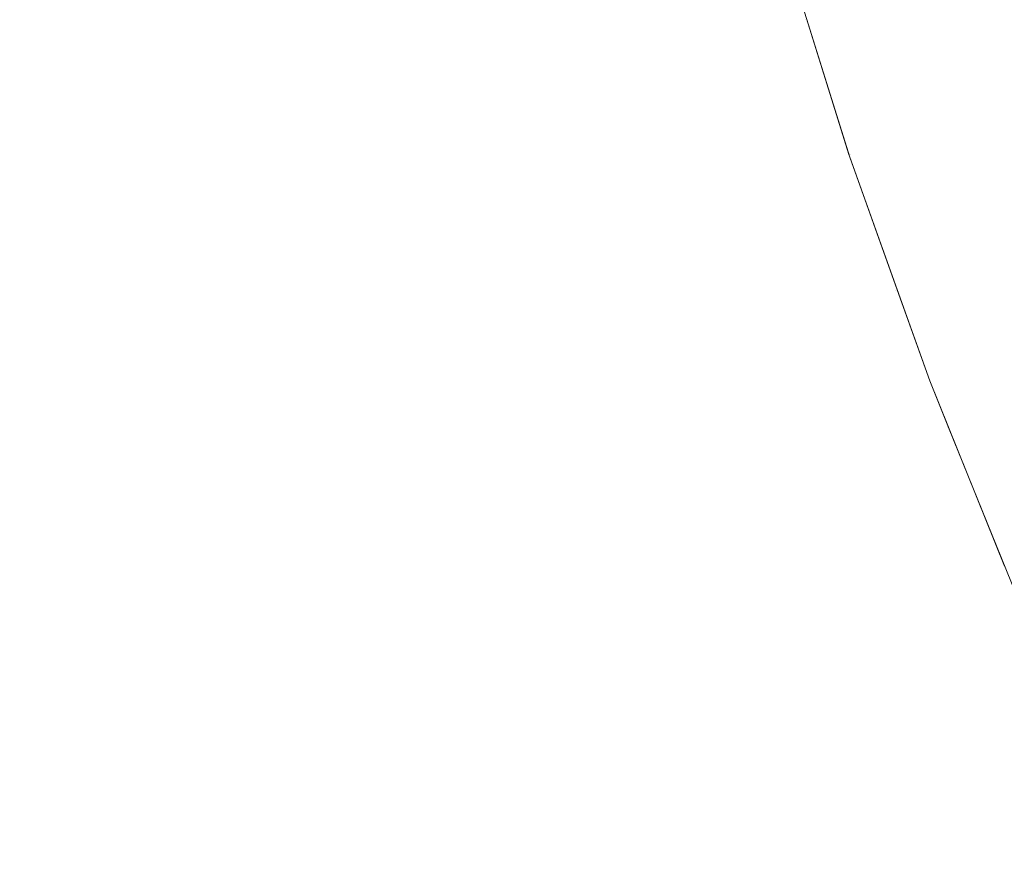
# Model space of a CAD drawing. Header units: centimetres. Extents: x -35.1 to 36.2, y 4.2 to 6.
# Tile 118 of 256: x -11.1623 to -11.1349, y 4.6316 to 4.6554. Entities that reach past the tile are written whole.
import ezdxf

# ---------------------------------------------------------------- set-up
doc = ezdxf.new("R2010")
doc.units = ezdxf.units.CM
doc.header["$LTSCALE"] = 2.54
doc.layers.add('Lucido design-1', color=7, linetype='Continuous')

# ---------------------------------------------------------------- blocks, each defined once
blk = doc.blocks.new('Gruppo-4-1')
at = {"color": 7, "linetype": 'Continuous', "lineweight": 9}
blk.add_3dface([(-34.958478, 5.900089, -2312.32217), (-34.958478, 4.300089, -2312.32217), (36.07398, 4.300089, -2312.32217), (36.07398, 5.900089, -2312.32217)], dxfattribs=at)
for points, invisible_edges in [([(-11.142329, 4.655123, -2313.038998), (-11.143423, 4.658856, -2313.038998), (-11.143045, 4.658915, -2313.03721), (-11.141953, 4.655188, -2313.03721)], 15), ([(-11.141953, 4.655188, -2313.03721), (-11.143045, 4.658915, -2313.03721), (-11.142714, 4.658966, -2313.035444), (-11.141623, 4.655244, -2313.035444)], 15), ([(-11.141623, 4.655244, -2313.035444), (-11.142714, 4.658966, -2313.035444), (-11.142429, 4.659011, -2313.033702), (-11.141339, 4.655293, -2313.033702)], 15), ([(-11.141339, 4.655293, -2313.033702), (-11.142429, 4.659011, -2313.033702), (-11.142187, 4.659049, -2313.031982), (-11.141099, 4.655334, -2313.031982)], 15), ([(-11.141099, 4.655334, -2313.031982), (-11.142187, 4.659049, -2313.031982), (-11.141987, 4.65908, -2313.030287), (-11.1409, 4.655368, -2313.030287)], 15), ([(-11.1409, 4.655368, -2313.030287), (-11.141987, 4.65908, -2313.030287), (-11.141827, 4.659105, -2313.028615), (-11.14074, 4.655395, -2313.028615)], 15), ([(-11.140619, 4.655416, -2313.026967), (-11.14074, 4.655395, -2313.028615), (-11.141827, 4.659105, -2313.028615), (-11.141706, 4.659124, -2313.026967)], 15), ([(-11.141706, 4.659124, -2313.026967), (-11.141621, 4.659137, -2313.025344), (-11.140535, 4.655431, -2313.025344), (-11.140619, 4.655416, -2313.026967)], 15), ([(-11.140486, 4.655439, -2313.023745), (-11.140535, 4.655431, -2313.025344), (-11.141621, 4.659137, -2313.025344), (-11.141571, 4.659145, -2313.023745)], 15), ([(-11.141176, 4.657815, -2313.02217), (-11.140486, 4.655439, -2313.023745), (-11.141571, 4.659145, -2313.023745)], 11), ([(-11.144344, 4.654778, -2313.046366), (-11.145446, 4.658539, -2313.046366), (-11.144859, 4.658631, -2313.044493), (-11.14376, 4.654878, -2313.044493)], 15), ([(-11.14376, 4.654878, -2313.044493), (-11.144859, 4.658631, -2313.044493), (-11.144328, 4.658714, -2313.042641), (-11.143231, 4.654969, -2313.042641)], 15), ([(-11.143231, 4.654969, -2313.042641), (-11.144328, 4.658714, -2313.042641), (-11.14385, 4.658789, -2313.040809), (-11.142754, 4.655051, -2313.040809)], 15), ([(-11.142754, 4.655051, -2313.040809), (-11.14385, 4.658789, -2313.040809), (-11.143423, 4.658856, -2313.038998), (-11.142329, 4.655123, -2313.038998)], 15), ([(-11.146446, 4.654419, -2313.052099), (-11.147557, 4.658209, -2313.052099), (-11.146793, 4.658329, -2313.05017), (-11.145685, 4.654549, -2313.05017)], 15), ([(-11.145685, 4.654549, -2313.05017), (-11.146793, 4.658329, -2313.05017), (-11.14609, 4.658439, -2313.048259), (-11.144985, 4.654669, -2313.048259)], 15), ([(-11.144985, 4.654669, -2313.048259), (-11.14609, 4.658439, -2313.048259), (-11.145446, 4.658539, -2313.046366), (-11.144344, 4.654778, -2313.046366)], 15), ([(-11.14816, 4.654125, -2313.056004), (-11.149278, 4.65794, -2313.056004), (-11.148385, 4.65808, -2313.054044), (-11.14727, 4.654277, -2313.054044)], 15), ([(-11.14727, 4.654277, -2313.054044), (-11.148385, 4.65808, -2313.054044), (-11.147557, 4.658209, -2313.052099), (-11.146446, 4.654419, -2313.052099)], 15), ([(-11.150142, 4.653786, -2313.059966), (-11.151268, 4.657629, -2313.059966), (-11.150238, 4.65779, -2313.057979), (-11.149116, 4.653961, -2313.057979)], 15), ([(-11.149116, 4.653961, -2313.057979), (-11.150238, 4.65779, -2313.057979), (-11.149278, 4.65794, -2313.056004), (-11.14816, 4.654125, -2313.056004)], 15), ([(-11.140486, 4.655439, -2313.023745), (-11.141176, 4.657815, -2313.02217), (-11.139269, 4.651696, -2313.02217)], 9), ([(-11.139269, 4.651696, -2313.02217), (-11.141176, 4.657815, -2313.02217), (-11.140439, 4.655451, -2312.82217), (-11.139245, 4.65162, -2312.82217)], 10), ([(-11.151239, 4.653598, -2313.061965), (-11.15237, 4.657457, -2313.061965), (-11.151268, 4.657629, -2313.059966), (-11.150142, 4.653786, -2313.059966)], 15), ([(-11.153655, 4.653184, -2313.06599), (-11.154796, 4.657077, -2313.06599), (-11.153545, 4.657273, -2313.063974), (-11.15241, 4.653398, -2313.063974)], 15), ([(-11.15241, 4.653398, -2313.063974), (-11.153545, 4.657273, -2313.063974), (-11.15237, 4.657457, -2313.061965), (-11.151239, 4.653598, -2313.061965)], 15), ([(-11.154978, 4.652958, -2313.068013), (-11.156125, 4.65687, -2313.068013), (-11.154796, 4.657077, -2313.06599), (-11.153655, 4.653184, -2313.06599)], 15), ([(-11.15638, 4.652718, -2313.07004), (-11.157533, 4.65665, -2313.07004), (-11.156125, 4.65687, -2313.068013), (-11.154978, 4.652958, -2313.068013)], 15), ([(-11.159429, 4.652196, -2313.074099), (-11.160594, 4.656171, -2313.074099), (-11.159022, 4.656417, -2313.072069), (-11.157863, 4.652464, -2313.072069)], 15), ([(-11.157863, 4.652464, -2313.072069), (-11.159022, 4.656417, -2313.072069), (-11.157533, 4.65665, -2313.07004), (-11.15638, 4.652718, -2313.07004)], 15), ([(-11.134526, 4.656459, -2312.792323), (-11.133354, 4.652799, -2312.792323), (-11.134261, 4.65263, -2312.794654), (-11.135436, 4.656304, -2312.794654)], 15), ([(-11.161079, 4.651914, -2313.076126), (-11.16225, 4.655912, -2313.076126), (-11.160594, 4.656171, -2313.074099), (-11.159429, 4.652196, -2313.074099)], 15), ([(-11.136267, 4.656161, -2312.796987), (-11.135088, 4.652476, -2312.796987), (-11.135837, 4.652336, -2312.799319), (-11.137019, 4.656032, -2312.799319)], 15), ([(-11.135436, 4.656304, -2312.794654), (-11.134261, 4.65263, -2312.794654), (-11.135088, 4.652476, -2312.796987), (-11.136267, 4.656161, -2312.796987)], 15), ([(-11.162814, 4.651616, -2313.078149), (-11.163993, 4.65564, -2313.078149), (-11.16225, 4.655912, -2313.076126), (-11.161079, 4.651914, -2313.076126)], 15), ([(-11.137694, 4.655917, -2312.801649), (-11.136508, 4.652211, -2312.801649), (-11.137104, 4.6521, -2312.803974), (-11.138292, 4.655814, -2312.803974)], 15), ([(-11.137019, 4.656032, -2312.799319), (-11.135837, 4.652336, -2312.799319), (-11.136508, 4.652211, -2312.801649), (-11.137694, 4.655917, -2312.801649)], 15), ([(-11.139638, 4.655584, -2312.810899), (-11.138444, 4.65185, -2312.810899), (-11.138746, 4.651794, -2312.813185), (-11.139942, 4.655532, -2312.813185)], 15), ([(-11.139263, 4.655648, -2312.8086), (-11.13807, 4.65192, -2312.8086), (-11.138444, 4.65185, -2312.810899), (-11.139638, 4.655584, -2312.810899)], 15), ([(-11.138815, 4.655725, -2312.806291), (-11.137624, 4.652003, -2312.806291), (-11.13807, 4.65192, -2312.8086), (-11.139263, 4.655648, -2312.8086)], 15), ([(-11.138292, 4.655814, -2312.803974), (-11.137104, 4.6521, -2312.803974), (-11.137624, 4.652003, -2312.806291), (-11.138815, 4.655725, -2312.806291)], 15), ([(-11.141099, 4.655334, -2313.031982), (-11.139897, 4.651579, -2313.031982), (-11.140137, 4.651534, -2313.033702), (-11.141339, 4.655293, -2313.033702)], 15), ([(-11.1409, 4.655368, -2313.030287), (-11.139699, 4.651616, -2313.030287), (-11.139897, 4.651579, -2313.031982), (-11.141099, 4.655334, -2313.031982)], 15), ([(-11.14074, 4.655395, -2313.028615), (-11.139541, 4.651645, -2313.028615), (-11.139699, 4.651616, -2313.030287), (-11.1409, 4.655368, -2313.030287)], 15), ([(-11.13942, 4.651668, -2313.026967), (-11.139541, 4.651645, -2313.028615), (-11.14074, 4.655395, -2313.028615), (-11.140619, 4.655416, -2313.026967)], 15), ([(-11.140619, 4.655416, -2313.026967), (-11.140535, 4.655431, -2313.025344), (-11.139336, 4.651684, -2313.025344), (-11.13942, 4.651668, -2313.026967)], 15), ([(-11.139287, 4.651693, -2313.023745), (-11.139336, 4.651684, -2313.025344), (-11.140535, 4.655431, -2313.025344), (-11.140486, 4.655439, -2313.023745)], 15), ([(-11.139269, 4.651696, -2313.02217), (-11.139287, 4.651693, -2313.023745), (-11.140486, 4.655439, -2313.023745)], 11), ([(-11.140439, 4.655451, -2312.82217), (-11.140437, 4.655447, -2312.81995), (-11.139239, 4.651702, -2312.81995)], 11), ([(-11.139239, 4.651702, -2312.81995), (-11.139245, 4.65162, -2312.82217), (-11.140439, 4.655451, -2312.82217)], 9), ([(-11.14034, 4.655464, -2312.817712), (-11.139142, 4.65172, -2312.817712), (-11.139239, 4.651702, -2312.81995), (-11.140437, 4.655447, -2312.81995)], 15), ([(-11.140175, 4.655492, -2312.815456), (-11.138978, 4.65175, -2312.815456), (-11.139142, 4.65172, -2312.817712), (-11.14034, 4.655464, -2312.817712)], 15), ([(-11.139942, 4.655532, -2312.813185), (-11.138746, 4.651794, -2312.813185), (-11.138978, 4.65175, -2312.815456), (-11.140175, 4.655492, -2312.815456)], 15), ([(-11.142754, 4.655051, -2313.040809), (-11.141545, 4.651272, -2313.040809), (-11.142019, 4.651183, -2313.042641), (-11.143231, 4.654969, -2313.042641)], 15), ([(-11.142329, 4.655123, -2313.038998), (-11.141122, 4.651351, -2313.038998), (-11.141545, 4.651272, -2313.040809), (-11.142754, 4.655051, -2313.040809)], 15), ([(-11.141953, 4.655188, -2313.03721), (-11.140747, 4.65142, -2313.03721), (-11.141122, 4.651351, -2313.038998), (-11.142329, 4.655123, -2313.038998)], 15), ([(-11.141623, 4.655244, -2313.035444), (-11.140419, 4.651482, -2313.035444), (-11.140747, 4.65142, -2313.03721), (-11.141953, 4.655188, -2313.03721)], 15), ([(-11.141339, 4.655293, -2313.033702), (-11.140137, 4.651534, -2313.033702), (-11.140419, 4.651482, -2313.035444), (-11.141623, 4.655244, -2313.035444)], 15), ([(-11.144344, 4.654778, -2313.046366), (-11.143128, 4.650977, -2313.046366), (-11.143766, 4.650858, -2313.048259), (-11.144985, 4.654669, -2313.048259)], 15), ([(-11.14376, 4.654878, -2313.044493), (-11.142546, 4.651085, -2313.044493), (-11.143128, 4.650977, -2313.046366), (-11.144344, 4.654778, -2313.046366)], 15), ([(-11.143231, 4.654969, -2313.042641), (-11.142019, 4.651183, -2313.042641), (-11.142546, 4.651085, -2313.044493), (-11.14376, 4.654878, -2313.044493)], 15), ([(-11.145685, 4.654549, -2313.05017), (-11.144463, 4.650728, -2313.05017), (-11.14522, 4.650587, -2313.052099), (-11.146446, 4.654419, -2313.052099)], 15), ([(-11.144985, 4.654669, -2313.048259), (-11.143766, 4.650858, -2313.048259), (-11.144463, 4.650728, -2313.05017), (-11.145685, 4.654549, -2313.05017)], 15), ([(-11.14727, 4.654277, -2313.054044), (-11.146041, 4.650434, -2313.054044), (-11.146926, 4.650269, -2313.056004), (-11.14816, 4.654125, -2313.056004)], 15), ([(-11.146446, 4.654419, -2313.052099), (-11.14522, 4.650587, -2313.052099), (-11.146041, 4.650434, -2313.054044), (-11.14727, 4.654277, -2313.054044)], 15), ([(-11.149116, 4.653961, -2313.057979), (-11.147878, 4.650091, -2313.057979), (-11.148899, 4.649901, -2313.059966), (-11.150142, 4.653786, -2313.059966)], 15), ([(-11.14816, 4.654125, -2313.056004), (-11.146926, 4.650269, -2313.056004), (-11.147878, 4.650091, -2313.057979), (-11.149116, 4.653961, -2313.057979)], 15), ([(-11.150142, 4.653786, -2313.059966), (-11.148899, 4.649901, -2313.059966), (-11.149991, 4.649697, -2313.061965), (-11.151239, 4.653598, -2313.061965)], 15), ([(-11.15241, 4.653398, -2313.063974), (-11.151156, 4.64948, -2313.063974), (-11.152396, 4.649249, -2313.06599), (-11.153655, 4.653184, -2313.06599)], 15), ([(-11.151239, 4.653598, -2313.061965), (-11.149991, 4.649697, -2313.061965), (-11.151156, 4.64948, -2313.063974), (-11.15241, 4.653398, -2313.063974)], 15), ([(-11.153655, 4.653184, -2313.06599), (-11.152396, 4.649249, -2313.06599), (-11.153713, 4.649003, -2313.068013), (-11.154978, 4.652958, -2313.068013)], 15), ([(-11.154978, 4.652958, -2313.068013), (-11.153713, 4.649003, -2313.068013), (-11.155109, 4.648743, -2313.07004), (-11.15638, 4.652718, -2313.07004)], 15), ([(-11.15638, 4.652718, -2313.07004), (-11.155109, 4.648743, -2313.07004), (-11.156585, 4.648468, -2313.072069), (-11.157863, 4.652464, -2313.072069)], 15), ([(-11.133794, 4.648752, -2312.796987), (-11.135088, 4.652476, -2312.796987), (-11.134261, 4.65263, -2312.794654), (-11.132971, 4.648918, -2312.794654)], 15), ([(-11.157863, 4.652464, -2313.072069), (-11.156585, 4.648468, -2313.072069), (-11.158143, 4.648178, -2313.074099), (-11.159429, 4.652196, -2313.074099)], 15), ([(-11.135207, 4.648466, -2312.801649), (-11.136508, 4.652211, -2312.801649), (-11.135837, 4.652336, -2312.799319), (-11.134539, 4.648601, -2312.799319)], 15), ([(-11.134539, 4.648601, -2312.799319), (-11.135837, 4.652336, -2312.799319), (-11.135088, 4.652476, -2312.796987), (-11.133794, 4.648752, -2312.796987)], 15), ([(-11.159429, 4.652196, -2313.074099), (-11.158143, 4.648178, -2313.074099), (-11.159785, 4.647871, -2313.076126), (-11.161079, 4.651914, -2313.076126)], 15), ([(-11.136317, 4.648242, -2312.806291), (-11.137624, 4.652003, -2312.806291), (-11.137104, 4.6521, -2312.803974), (-11.1358, 4.648346, -2312.803974)], 15), ([(-11.1358, 4.648346, -2312.803974), (-11.137104, 4.6521, -2312.803974), (-11.136508, 4.652211, -2312.801649), (-11.135207, 4.648466, -2312.801649)], 15), ([(-11.161079, 4.651914, -2313.076126), (-11.159785, 4.647871, -2313.076126), (-11.161513, 4.647549, -2313.078149), (-11.162814, 4.651616, -2313.078149)], 15), ([(-11.137827, 4.647937, -2312.817712), (-11.139142, 4.65172, -2312.817712), (-11.138978, 4.65175, -2312.815456), (-11.137664, 4.64797, -2312.815456)], 15), ([(-11.137664, 4.64797, -2312.815456), (-11.138978, 4.65175, -2312.815456), (-11.138746, 4.651794, -2312.813185), (-11.137433, 4.648016, -2312.813185)], 15), ([(-11.137433, 4.648016, -2312.813185), (-11.138746, 4.651794, -2312.813185), (-11.138444, 4.65185, -2312.810899), (-11.137133, 4.648077, -2312.810899)], 15), ([(-11.137133, 4.648077, -2312.810899), (-11.138444, 4.65185, -2312.810899), (-11.13807, 4.65192, -2312.8086), (-11.136761, 4.648152, -2312.8086)], 15), ([(-11.136761, 4.648152, -2312.8086), (-11.13807, 4.65192, -2312.8086), (-11.137624, 4.652003, -2312.806291), (-11.136317, 4.648242, -2312.806291)], 15), ([(-11.162814, 4.651616, -2313.078149), (-11.161513, 4.647549, -2313.078149), (-11.163328, 4.647211, -2313.080164), (-11.164637, 4.651304, -2313.080164)], 15), ([(-11.139424, 4.647614, -2313.03721), (-11.140747, 4.65142, -2313.03721), (-11.140419, 4.651482, -2313.035444), (-11.139098, 4.64768, -2313.035444)], 15), ([(-11.139098, 4.64768, -2313.035444), (-11.140419, 4.651482, -2313.035444), (-11.140137, 4.651534, -2313.033702), (-11.138817, 4.647737, -2313.033702)], 15), ([(-11.138817, 4.647737, -2313.033702), (-11.140137, 4.651534, -2313.033702), (-11.139897, 4.651579, -2313.031982), (-11.138579, 4.647785, -2313.031982)], 15), ([(-11.138579, 4.647785, -2313.031982), (-11.139897, 4.651579, -2313.031982), (-11.139699, 4.651616, -2313.030287), (-11.138382, 4.647825, -2313.030287)], 15), ([(-11.138382, 4.647825, -2313.030287), (-11.139699, 4.651616, -2313.030287), (-11.139541, 4.651645, -2313.028615), (-11.138224, 4.647857, -2313.028615)], 15), ([(-11.138104, 4.647881, -2313.026967), (-11.138224, 4.647857, -2313.028615), (-11.139541, 4.651645, -2313.028615), (-11.13942, 4.651668, -2313.026967)], 15), ([(-11.13942, 4.651668, -2313.026967), (-11.139336, 4.651684, -2313.025344), (-11.138021, 4.647898, -2313.025344), (-11.138104, 4.647881, -2313.026967)], 15), ([(-11.137971, 4.647908, -2313.023745), (-11.138021, 4.647898, -2313.025344), (-11.139336, 4.651684, -2313.025344), (-11.139287, 4.651693, -2313.023745)], 15), ([(-11.139287, 4.651693, -2313.023745), (-11.139269, 4.651696, -2313.02217), (-11.139245, 4.65162, -2313.02217)], 9), ([(-11.137971, 4.647908, -2313.023745), (-11.139287, 4.651693, -2313.023745), (-11.139245, 4.65162, -2313.02217)], 11), ([(-11.139245, 4.65162, -2312.82217), (-11.139245, 4.65162, -2313.02217), (-11.139269, 4.651696, -2313.02217)], 9), ([(-11.139245, 4.65162, -2312.82217), (-11.139239, 4.651702, -2312.81995), (-11.137924, 4.647917, -2312.81995)], 11), ([(-11.139245, 4.65162, -2313.02217), (-11.137021, 4.645392, -2313.02217), (-11.137971, 4.647908, -2313.023745)], 10), ([(-11.137021, 4.645392, -2313.02217), (-11.139245, 4.65162, -2313.02217), (-11.139245, 4.65162, -2312.82217), (-11.137925, 4.647922, -2312.82217)], 10), ([(-11.137924, 4.647917, -2312.81995), (-11.137925, 4.647922, -2312.82217), (-11.139245, 4.65162, -2312.82217)], 9), ([(-11.137924, 4.647917, -2312.81995), (-11.139239, 4.651702, -2312.81995), (-11.139142, 4.65172, -2312.817712), (-11.137827, 4.647937, -2312.817712)], 15), ([(-11.14069, 4.647358, -2313.042641), (-11.142019, 4.651183, -2313.042641), (-11.141545, 4.651272, -2313.040809), (-11.140218, 4.647454, -2313.040809)], 15), ([(-11.140218, 4.647454, -2313.040809), (-11.141545, 4.651272, -2313.040809), (-11.141122, 4.651351, -2313.038998), (-11.139797, 4.647539, -2313.038998)], 15), ([(-11.139797, 4.647539, -2313.038998), (-11.141122, 4.651351, -2313.038998), (-11.140747, 4.65142, -2313.03721), (-11.139424, 4.647614, -2313.03721)], 15), ([(-11.142428, 4.647007, -2313.048259), (-11.143766, 4.650858, -2313.048259), (-11.143128, 4.650977, -2313.046366), (-11.141793, 4.647136, -2313.046366)], 15), ([(-11.141793, 4.647136, -2313.046366), (-11.143128, 4.650977, -2313.046366), (-11.142546, 4.651085, -2313.044493), (-11.141214, 4.647252, -2313.044493)], 15), ([(-11.141214, 4.647252, -2313.044493), (-11.142546, 4.651085, -2313.044493), (-11.142019, 4.651183, -2313.042641), (-11.14069, 4.647358, -2313.042641)], 15), ([(-11.143875, 4.646715, -2313.052099), (-11.14522, 4.650587, -2313.052099), (-11.144463, 4.650728, -2313.05017), (-11.143121, 4.646867, -2313.05017)], 15), ([(-11.143121, 4.646867, -2313.05017), (-11.144463, 4.650728, -2313.05017), (-11.143766, 4.650858, -2313.048259), (-11.142428, 4.647007, -2313.048259)], 15), ([(-11.145572, 4.646372, -2313.056004), (-11.146926, 4.650269, -2313.056004), (-11.146041, 4.650434, -2313.054044), (-11.144691, 4.64655, -2313.054044)], 15), ([(-11.144691, 4.64655, -2313.054044), (-11.146041, 4.650434, -2313.054044), (-11.14522, 4.650587, -2313.052099), (-11.143875, 4.646715, -2313.052099)], 15), ([(-11.146519, 4.646181, -2313.057979), (-11.147878, 4.650091, -2313.057979), (-11.146926, 4.650269, -2313.056004), (-11.145572, 4.646372, -2313.056004)], 15), ([(-11.148621, 4.645756, -2313.061965), (-11.149991, 4.649697, -2313.061965), (-11.148899, 4.649901, -2313.059966), (-11.147535, 4.645975, -2313.059966)], 15), ([(-11.147535, 4.645975, -2313.059966), (-11.148899, 4.649901, -2313.059966), (-11.147878, 4.650091, -2313.057979), (-11.146519, 4.646181, -2313.057979)], 15), ([(-11.149781, 4.645522, -2313.063974), (-11.151156, 4.64948, -2313.063974), (-11.149991, 4.649697, -2313.061965), (-11.148621, 4.645756, -2313.061965)], 15), ([(-11.151014, 4.645273, -2313.06599), (-11.152396, 4.649249, -2313.06599), (-11.151156, 4.64948, -2313.063974), (-11.149781, 4.645522, -2313.063974)], 15), ([(-11.152325, 4.645008, -2313.068013), (-11.153713, 4.649003, -2313.068013), (-11.152396, 4.649249, -2313.06599), (-11.151014, 4.645273, -2313.06599)], 15), ([(-11.155182, 4.644431, -2313.072069), (-11.156585, 4.648468, -2313.072069), (-11.155109, 4.648743, -2313.07004), (-11.153713, 4.644727, -2313.07004)], 15), ([(-11.153713, 4.644727, -2313.07004), (-11.155109, 4.648743, -2313.07004), (-11.153713, 4.649003, -2313.068013), (-11.152325, 4.645008, -2313.068013)], 15), ([(-11.156732, 4.644117, -2313.074099), (-11.158143, 4.648178, -2313.074099), (-11.156585, 4.648468, -2313.072069), (-11.155182, 4.644431, -2313.072069)], 15), ([(-11.135207, 4.648466, -2312.801649), (-11.133786, 4.644685, -2312.801649), (-11.134375, 4.644556, -2312.803974), (-11.1358, 4.648346, -2312.803974)], 15), ([(-11.134539, 4.648601, -2312.799319), (-11.133121, 4.644829, -2312.799319), (-11.133786, 4.644685, -2312.801649), (-11.135207, 4.648466, -2312.801649)], 15), ([(-11.136317, 4.648242, -2312.806291), (-11.13489, 4.644444, -2312.806291), (-11.135331, 4.644348, -2312.8086), (-11.136761, 4.648152, -2312.8086)], 15), ([(-11.1358, 4.648346, -2312.803974), (-11.134375, 4.644556, -2312.803974), (-11.13489, 4.644444, -2312.806291), (-11.136317, 4.648242, -2312.806291)], 15), ([(-11.158366, 4.643787, -2313.076126), (-11.159785, 4.647871, -2313.076126), (-11.158143, 4.648178, -2313.074099), (-11.156732, 4.644117, -2313.074099)], 15), ([(-11.137925, 4.647922, -2312.82217), (-11.137021, 4.645392, -2312.82217), (-11.137021, 4.645392, -2313.02217)], 10), ([(-11.137021, 4.645392, -2312.82217), (-11.137925, 4.647922, -2312.82217), (-11.137924, 4.647917, -2312.81995)], 10), ([(-11.137827, 4.647937, -2312.817712), (-11.136391, 4.644117, -2312.817712), (-11.136487, 4.644096, -2312.81995), (-11.137924, 4.647917, -2312.81995)], 15), ([(-11.137924, 4.647917, -2312.81995), (-11.136487, 4.644096, -2312.81995), (-11.137021, 4.645392, -2312.82217)], 11), ([(-11.137664, 4.64797, -2312.815456), (-11.136229, 4.644152, -2312.815456), (-11.136391, 4.644117, -2312.817712), (-11.137827, 4.647937, -2312.817712)], 15), ([(-11.137433, 4.648016, -2312.813185), (-11.136, 4.644202, -2312.813185), (-11.136229, 4.644152, -2312.815456), (-11.137664, 4.64797, -2312.815456)], 15), ([(-11.137133, 4.648077, -2312.810899), (-11.135701, 4.644267, -2312.810899), (-11.136, 4.644202, -2312.813185), (-11.137433, 4.648016, -2312.813185)], 15), ([(-11.136761, 4.648152, -2312.8086), (-11.135331, 4.644348, -2312.8086), (-11.135701, 4.644267, -2312.810899), (-11.137133, 4.648077, -2312.810899)], 15), ([(-11.160085, 4.64344, -2313.078149), (-11.161513, 4.647549, -2313.078149), (-11.159785, 4.647871, -2313.076126), (-11.158366, 4.643787, -2313.076126)], 15), ([(-11.139098, 4.64768, -2313.035444), (-11.137656, 4.643841, -2313.035444), (-11.13798, 4.64377, -2313.03721), (-11.139424, 4.647614, -2313.03721)], 15), ([(-11.138817, 4.647737, -2313.033702), (-11.137376, 4.643902, -2313.033702), (-11.137656, 4.643841, -2313.035444), (-11.139098, 4.64768, -2313.035444)], 15), ([(-11.138579, 4.647785, -2313.031982), (-11.137139, 4.643954, -2313.031982), (-11.137376, 4.643902, -2313.033702), (-11.138817, 4.647737, -2313.033702)], 15), ([(-11.138382, 4.647825, -2313.030287), (-11.136943, 4.643996, -2313.030287), (-11.137139, 4.643954, -2313.031982), (-11.138579, 4.647785, -2313.031982)], 15), ([(-11.138224, 4.647857, -2313.028615), (-11.136786, 4.64403, -2313.028615), (-11.136943, 4.643996, -2313.030287), (-11.138382, 4.647825, -2313.030287)], 15), ([(-11.136667, 4.644056, -2313.026967), (-11.136786, 4.64403, -2313.028615), (-11.138224, 4.647857, -2313.028615), (-11.138104, 4.647881, -2313.026967)], 15), ([(-11.138104, 4.647881, -2313.026967), (-11.138021, 4.647898, -2313.025344), (-11.136584, 4.644075, -2313.025344), (-11.136667, 4.644056, -2313.026967)], 15), ([(-11.136535, 4.644085, -2313.023745), (-11.136584, 4.644075, -2313.025344), (-11.138021, 4.647898, -2313.025344), (-11.137971, 4.647908, -2313.023745)], 15), ([(-11.136535, 4.644085, -2313.023745), (-11.137971, 4.647908, -2313.023745), (-11.137021, 4.645392, -2313.02217)], 11), ([(-11.16189, 4.643075, -2313.080164), (-11.163328, 4.647211, -2313.080164), (-11.161513, 4.647549, -2313.078149), (-11.160085, 4.64344, -2313.078149)], 15), ([(-11.140218, 4.647454, -2313.040809), (-11.138769, 4.643598, -2313.040809), (-11.139239, 4.643496, -2313.042641), (-11.14069, 4.647358, -2313.042641)], 15), ([(-11.139797, 4.647539, -2313.038998), (-11.138351, 4.643689, -2313.038998), (-11.138769, 4.643598, -2313.040809), (-11.140218, 4.647454, -2313.040809)], 15), ([(-11.139424, 4.647614, -2313.03721), (-11.13798, 4.64377, -2313.03721), (-11.138351, 4.643689, -2313.038998), (-11.139797, 4.647539, -2313.038998)], 15), ([(-11.163783, 4.642693, -2313.08217), (-11.16523, 4.646856, -2313.08217), (-11.163328, 4.647211, -2313.080164), (-11.16189, 4.643075, -2313.080164)], 15), ([(-11.141793, 4.647136, -2313.046366), (-11.140335, 4.643257, -2313.046366), (-11.140966, 4.643119, -2313.048259), (-11.142428, 4.647007, -2313.048259)], 15), ([(-11.141214, 4.647252, -2313.044493), (-11.13976, 4.643382, -2313.044493), (-11.140335, 4.643257, -2313.046366), (-11.141793, 4.647136, -2313.046366)], 15), ([(-11.14069, 4.647358, -2313.042641), (-11.139239, 4.643496, -2313.042641), (-11.13976, 4.643382, -2313.044493), (-11.141214, 4.647252, -2313.044493)], 15), ([(-11.143121, 4.646867, -2313.05017), (-11.141656, 4.642969, -2313.05017), (-11.142405, 4.642805, -2313.052099), (-11.143875, 4.646715, -2313.052099)], 15), ([(-11.142428, 4.647007, -2313.048259), (-11.140966, 4.643119, -2313.048259), (-11.141656, 4.642969, -2313.05017), (-11.143121, 4.646867, -2313.05017)], 15), ([(-11.144691, 4.64655, -2313.054044), (-11.143217, 4.642628, -2313.054044), (-11.144093, 4.642437, -2313.056004), (-11.145572, 4.646372, -2313.056004)], 15), ([(-11.143875, 4.646715, -2313.052099), (-11.142405, 4.642805, -2313.052099), (-11.143217, 4.642628, -2313.054044), (-11.144691, 4.64655, -2313.054044)], 15), ([(-11.145572, 4.646372, -2313.056004), (-11.144093, 4.642437, -2313.056004), (-11.145035, 4.642232, -2313.057979), (-11.146519, 4.646181, -2313.057979)], 15), ([(-11.146519, 4.646181, -2313.057979), (-11.145035, 4.642232, -2313.057979), (-11.146045, 4.642012, -2313.059966), (-11.147535, 4.645975, -2313.059966)], 15), ([(-11.148621, 4.645756, -2313.061965), (-11.147126, 4.641776, -2313.061965), (-11.148279, 4.641525, -2313.063974), (-11.149781, 4.645522, -2313.063974)], 15), ([(-11.147535, 4.645975, -2313.059966), (-11.146045, 4.642012, -2313.059966), (-11.147126, 4.641776, -2313.061965), (-11.148621, 4.645756, -2313.061965)], 15), ([(-11.149781, 4.645522, -2313.063974), (-11.148279, 4.641525, -2313.063974), (-11.149505, 4.641257, -2313.06599), (-11.151014, 4.645273, -2313.06599)], 15), ([(-11.151014, 4.645273, -2313.06599), (-11.149505, 4.641257, -2313.06599), (-11.150808, 4.640973, -2313.068013), (-11.152325, 4.645008, -2313.068013)], 15), ([(-11.137021, 4.645392, -2313.02217), (-11.136498, 4.644097, -2313.02217), (-11.136535, 4.644085, -2313.023745)], 10), ([(-11.134491, 4.63913, -2313.02217), (-11.136498, 4.644097, -2313.02217), (-11.137021, 4.645392, -2312.82217), (-11.134939, 4.640239, -2312.82217)], 10), ([(-11.136498, 4.644097, -2313.02217), (-11.137021, 4.645392, -2313.02217), (-11.137021, 4.645392, -2312.82217)], 10), ([(-11.134939, 4.640239, -2312.82217), (-11.137021, 4.645392, -2312.82217), (-11.136487, 4.644096, -2312.81995), (-11.134926, 4.640239, -2312.81995)], 14), ([(-11.152325, 4.645008, -2313.068013), (-11.150808, 4.640973, -2313.068013), (-11.152189, 4.640672, -2313.07004), (-11.153713, 4.644727, -2313.07004)], 15), ([(-11.153713, 4.644727, -2313.07004), (-11.152189, 4.640672, -2313.07004), (-11.15365, 4.640354, -2313.072069), (-11.155182, 4.644431, -2313.072069)], 15), ([(-11.155182, 4.644431, -2313.072069), (-11.15365, 4.640354, -2313.072069), (-11.155192, 4.640017, -2313.074099), (-11.156732, 4.644117, -2313.074099)], 15), ([(-11.133777, 4.640508, -2312.8086), (-11.135331, 4.644348, -2312.8086), (-11.13489, 4.644444, -2312.806291), (-11.133338, 4.640611, -2312.806291)], 15), ([(-11.156732, 4.644117, -2313.074099), (-11.155192, 4.640017, -2313.074099), (-11.156816, 4.639663, -2313.076126), (-11.158366, 4.643787, -2313.076126)], 15), ([(-11.134973, 4.640228, -2313.023745), (-11.135022, 4.640216, -2313.025344), (-11.136584, 4.644075, -2313.025344), (-11.136535, 4.644085, -2313.023745)], 15), ([(-11.136535, 4.644085, -2313.023745), (-11.136498, 4.644097, -2313.02217), (-11.134491, 4.63913, -2313.02217), (-11.134973, 4.640228, -2313.023745)], 13), ([(-11.134926, 4.640239, -2312.81995), (-11.136487, 4.644096, -2312.81995), (-11.136391, 4.644117, -2312.817712), (-11.134831, 4.640261, -2312.817712)], 15), ([(-11.134831, 4.640261, -2312.817712), (-11.136391, 4.644117, -2312.817712), (-11.136229, 4.644152, -2312.815456), (-11.13467, 4.640299, -2312.815456)], 15), ([(-11.13467, 4.640299, -2312.815456), (-11.136229, 4.644152, -2312.815456), (-11.136, 4.644202, -2312.813185), (-11.134441, 4.640352, -2312.813185)], 15), ([(-11.134441, 4.640352, -2312.813185), (-11.136, 4.644202, -2312.813185), (-11.135701, 4.644267, -2312.810899), (-11.134144, 4.640422, -2312.810899)], 15), ([(-11.134144, 4.640422, -2312.810899), (-11.135701, 4.644267, -2312.810899), (-11.135331, 4.644348, -2312.8086), (-11.133777, 4.640508, -2312.8086)], 15), ([(-11.136409, 4.639891, -2313.03721), (-11.13798, 4.64377, -2313.03721), (-11.137656, 4.643841, -2313.035444), (-11.136087, 4.639967, -2313.035444)], 15), ([(-11.136087, 4.639967, -2313.035444), (-11.137656, 4.643841, -2313.035444), (-11.137376, 4.643902, -2313.033702), (-11.135809, 4.640032, -2313.033702)], 15), ([(-11.135809, 4.640032, -2313.033702), (-11.137376, 4.643902, -2313.033702), (-11.137139, 4.643954, -2313.031982), (-11.135574, 4.640087, -2313.031982)], 15), ([(-11.135574, 4.640087, -2313.031982), (-11.137139, 4.643954, -2313.031982), (-11.136943, 4.643996, -2313.030287), (-11.135379, 4.640133, -2313.030287)], 15), ([(-11.135379, 4.640133, -2313.030287), (-11.136943, 4.643996, -2313.030287), (-11.136786, 4.64403, -2313.028615), (-11.135223, 4.640169, -2313.028615)], 15), ([(-11.135105, 4.640197, -2313.026967), (-11.135223, 4.640169, -2313.028615), (-11.136786, 4.64403, -2313.028615), (-11.136667, 4.644056, -2313.026967)], 15), ([(-11.136667, 4.644056, -2313.026967), (-11.136584, 4.644075, -2313.025344), (-11.135022, 4.640216, -2313.025344), (-11.135105, 4.640197, -2313.026967)], 15), ([(-11.158366, 4.643787, -2313.076126), (-11.156816, 4.639663, -2313.076126), (-11.158526, 4.639291, -2313.078149), (-11.160085, 4.64344, -2313.078149)], 15), ([(-11.137661, 4.639598, -2313.042641), (-11.139239, 4.643496, -2313.042641), (-11.138769, 4.643598, -2313.040809), (-11.137194, 4.639707, -2313.040809)], 15), ([(-11.137194, 4.639707, -2313.040809), (-11.138769, 4.643598, -2313.040809), (-11.138351, 4.643689, -2313.038998), (-11.136778, 4.639805, -2313.038998)], 15), ([(-11.136778, 4.639805, -2313.038998), (-11.138351, 4.643689, -2313.038998), (-11.13798, 4.64377, -2313.03721), (-11.136409, 4.639891, -2313.03721)], 15), ([(-11.160085, 4.64344, -2313.078149), (-11.158526, 4.639291, -2313.078149), (-11.160321, 4.638899, -2313.080164), (-11.16189, 4.643075, -2313.080164)], 15), ([(-11.139378, 4.639195, -2313.048259), (-11.140966, 4.643119, -2313.048259), (-11.140335, 4.643257, -2313.046366), (-11.13875, 4.639342, -2313.046366)], 15), ([(-11.13875, 4.639342, -2313.046366), (-11.140335, 4.643257, -2313.046366), (-11.13976, 4.643382, -2313.044493), (-11.138179, 4.639476, -2313.044493)], 15), ([(-11.138179, 4.639476, -2313.044493), (-11.13976, 4.643382, -2313.044493), (-11.139239, 4.643496, -2313.042641), (-11.137661, 4.639598, -2313.042641)], 15), ([(-11.16189, 4.643075, -2313.080164), (-11.160321, 4.638899, -2313.080164), (-11.162203, 4.638489, -2313.08217), (-11.163783, 4.642693, -2313.08217)], 15), ([(-11.140063, 4.639034, -2313.05017), (-11.141656, 4.642969, -2313.05017), (-11.140966, 4.643119, -2313.048259), (-11.139378, 4.639195, -2313.048259)], 15), ([(-11.141615, 4.63867, -2313.054044), (-11.143217, 4.642628, -2313.054044), (-11.142405, 4.642805, -2313.052099), (-11.140808, 4.63886, -2313.052099)], 15), ([(-11.140808, 4.63886, -2313.052099), (-11.142405, 4.642805, -2313.052099), (-11.141656, 4.642969, -2313.05017), (-11.140063, 4.639034, -2313.05017)], 15), ([(-11.163783, 4.642693, -2313.08217), (-11.162203, 4.638489, -2313.08217), (-11.164174, 4.638059, -2313.084163), (-11.165765, 4.642293, -2313.084163)], 15), ([(-11.143422, 4.638247, -2313.057979), (-11.145035, 4.642232, -2313.057979), (-11.144093, 4.642437, -2313.056004), (-11.142485, 4.638466, -2313.056004)], 15), ([(-11.142485, 4.638466, -2313.056004), (-11.144093, 4.642437, -2313.056004), (-11.143217, 4.642628, -2313.054044), (-11.141615, 4.63867, -2313.054044)], 15), ([(-11.144426, 4.638011, -2313.059966), (-11.146045, 4.642012, -2313.059966), (-11.145035, 4.642232, -2313.057979), (-11.143422, 4.638247, -2313.057979)], 15), ([(-11.1455, 4.637759, -2313.061965), (-11.147126, 4.641776, -2313.061965), (-11.146045, 4.642012, -2313.059966), (-11.144426, 4.638011, -2313.059966)], 15), ([(-11.146646, 4.637491, -2313.063974), (-11.148279, 4.641525, -2313.063974), (-11.147126, 4.641776, -2313.061965), (-11.1455, 4.637759, -2313.061965)], 15), ([(-11.147865, 4.637205, -2313.06599), (-11.149505, 4.641257, -2313.06599), (-11.148279, 4.641525, -2313.063974), (-11.146646, 4.637491, -2313.063974)], 15), ([(-11.14916, 4.636901, -2313.068013), (-11.150808, 4.640973, -2313.068013), (-11.149505, 4.641257, -2313.06599), (-11.147865, 4.637205, -2313.06599)], 15), ([(-11.150532, 4.636579, -2313.07004), (-11.152189, 4.640672, -2313.07004), (-11.150808, 4.640973, -2313.068013), (-11.14916, 4.636901, -2313.068013)], 15), ([(-11.151984, 4.636239, -2313.072069), (-11.15365, 4.640354, -2313.072069), (-11.152189, 4.640672, -2313.07004), (-11.150532, 4.636579, -2313.07004)], 15), ([(-11.153516, 4.63588, -2313.074099), (-11.155192, 4.640017, -2313.074099), (-11.15365, 4.640354, -2313.072069), (-11.151984, 4.636239, -2313.072069)], 15), ([(-11.155131, 4.635501, -2313.076126), (-11.156816, 4.639663, -2313.076126), (-11.155192, 4.640017, -2313.074099), (-11.153516, 4.63588, -2313.074099)], 15), ([(-11.136087, 4.639967, -2313.035444), (-11.134389, 4.636059, -2313.035444), (-11.134709, 4.635979, -2313.03721), (-11.136409, 4.639891, -2313.03721)], 15), ([(-11.135809, 4.640032, -2313.033702), (-11.134112, 4.636128, -2313.033702), (-11.134389, 4.636059, -2313.035444), (-11.136087, 4.639967, -2313.035444)], 15), ([(-11.135574, 4.640087, -2313.031982), (-11.133878, 4.636187, -2313.031982), (-11.134112, 4.636128, -2313.033702), (-11.135809, 4.640032, -2313.033702)], 15), ([(-11.135379, 4.640133, -2313.030287), (-11.133685, 4.636236, -2313.030287), (-11.133878, 4.636187, -2313.031982), (-11.135574, 4.640087, -2313.031982)], 15), ([(-11.135223, 4.640169, -2313.028615), (-11.13353, 4.636275, -2313.028615), (-11.133685, 4.636236, -2313.030287), (-11.135379, 4.640133, -2313.030287)], 15), ([(-11.133413, 4.636304, -2313.026967), (-11.13353, 4.636275, -2313.028615), (-11.135223, 4.640169, -2313.028615), (-11.135105, 4.640197, -2313.026967)], 15), ([(-11.135105, 4.640197, -2313.026967), (-11.135022, 4.640216, -2313.025344), (-11.13333, 4.636325, -2313.025344), (-11.133413, 4.636304, -2313.026967)], 15), ([(-11.133282, 4.636337, -2313.023745), (-11.13333, 4.636325, -2313.025344), (-11.135022, 4.640216, -2313.025344), (-11.134973, 4.640228, -2313.023745)], 15), ([(-11.133282, 4.636337, -2313.023745), (-11.134973, 4.640228, -2313.023745), (-11.134491, 4.63913, -2313.02217)], 11), ([(-11.137194, 4.639707, -2313.040809), (-11.135488, 4.635783, -2313.040809), (-11.135952, 4.635666, -2313.042641), (-11.137661, 4.639598, -2313.042641)], 15), ([(-11.136778, 4.639805, -2313.038998), (-11.135075, 4.635887, -2313.038998), (-11.135488, 4.635783, -2313.040809), (-11.137194, 4.639707, -2313.040809)], 15), ([(-11.136409, 4.639891, -2313.03721), (-11.134709, 4.635979, -2313.03721), (-11.135075, 4.635887, -2313.038998), (-11.136778, 4.639805, -2313.038998)], 15), ([(-11.15683, 4.635103, -2313.078149), (-11.158526, 4.639291, -2313.078149), (-11.156816, 4.639663, -2313.076126), (-11.155131, 4.635501, -2313.076126)], 15), ([(-11.138179, 4.639476, -2313.044493), (-11.136466, 4.635537, -2313.044493), (-11.137034, 4.635394, -2313.046366), (-11.13875, 4.639342, -2313.046366)], 15), ([(-11.137661, 4.639598, -2313.042641), (-11.135952, 4.635666, -2313.042641), (-11.136466, 4.635537, -2313.044493), (-11.138179, 4.639476, -2313.044493)], 15), ([(-11.158615, 4.634684, -2313.080164), (-11.160321, 4.638899, -2313.080164), (-11.158526, 4.639291, -2313.078149), (-11.15683, 4.635103, -2313.078149)], 15), ([(-11.139378, 4.639195, -2313.048259), (-11.137658, 4.635237, -2313.048259), (-11.138338, 4.635066, -2313.05017), (-11.140063, 4.639034, -2313.05017)], 15), ([(-11.13875, 4.639342, -2313.046366), (-11.137034, 4.635394, -2313.046366), (-11.137658, 4.635237, -2313.048259), (-11.139378, 4.639195, -2313.048259)], 15), ([(-11.160485, 4.634246, -2313.08217), (-11.162203, 4.638489, -2313.08217), (-11.160321, 4.638899, -2313.080164), (-11.158615, 4.634684, -2313.080164)], 15), ([(-11.140063, 4.639034, -2313.05017), (-11.138338, 4.635066, -2313.05017), (-11.139078, 4.63488, -2313.052099), (-11.140808, 4.63886, -2313.052099)], 15), ([(-11.141615, 4.63867, -2313.054044), (-11.13988, 4.634679, -2313.054044), (-11.140745, 4.634461, -2313.056004), (-11.142485, 4.638466, -2313.056004)], 15), ([(-11.140808, 4.63886, -2313.052099), (-11.139078, 4.63488, -2313.052099), (-11.13988, 4.634679, -2313.054044), (-11.141615, 4.63867, -2313.054044)], 15), ([(-11.162444, 4.633786, -2313.084163), (-11.164174, 4.638059, -2313.084163), (-11.162203, 4.638489, -2313.08217), (-11.160485, 4.634246, -2313.08217)], 15), ([(-11.142485, 4.638466, -2313.056004), (-11.140745, 4.634461, -2313.056004), (-11.141675, 4.634227, -2313.057979), (-11.143422, 4.638247, -2313.057979)], 15), ([(-11.143422, 4.638247, -2313.057979), (-11.141675, 4.634227, -2313.057979), (-11.142672, 4.633977, -2313.059966), (-11.144426, 4.638011, -2313.059966)], 15), ([(-11.144426, 4.638011, -2313.059966), (-11.142672, 4.633977, -2313.059966), (-11.143739, 4.633709, -2313.061965), (-11.1455, 4.637759, -2313.061965)], 15), ([(-11.1455, 4.637759, -2313.061965), (-11.143739, 4.633709, -2313.061965), (-11.144877, 4.633422, -2313.063974), (-11.146646, 4.637491, -2313.063974)], 15), ([(-11.146646, 4.637491, -2313.063974), (-11.144877, 4.633422, -2313.063974), (-11.146088, 4.633118, -2313.06599), (-11.147865, 4.637205, -2313.06599)], 15), ([(-11.147865, 4.637205, -2313.06599), (-11.146088, 4.633118, -2313.06599), (-11.147375, 4.632795, -2313.068013), (-11.14916, 4.636901, -2313.068013)], 15), ([(-11.14916, 4.636901, -2313.068013), (-11.147375, 4.632795, -2313.068013), (-11.148738, 4.632452, -2313.07004), (-11.150532, 4.636579, -2313.07004)], 15), ([(-11.150532, 4.636579, -2313.07004), (-11.148738, 4.632452, -2313.07004), (-11.15018, 4.632089, -2313.072069), (-11.151984, 4.636239, -2313.072069)], 15), ([(-11.151984, 4.636239, -2313.072069), (-11.15018, 4.632089, -2313.072069), (-11.151703, 4.631707, -2313.074099), (-11.153516, 4.63588, -2313.074099)], 15), ([(-11.153516, 4.63588, -2313.074099), (-11.151703, 4.631707, -2313.074099), (-11.153307, 4.631303, -2313.076126), (-11.155131, 4.635501, -2313.076126)], 15), ([(-11.133648, 4.631827, -2313.040809), (-11.135488, 4.635783, -2313.040809), (-11.135075, 4.635887, -2313.038998), (-11.133237, 4.631937, -2313.038998)], 15), ([(-11.133237, 4.631937, -2313.038998), (-11.135075, 4.635887, -2313.038998), (-11.134709, 4.635979, -2313.03721), (-11.132874, 4.632035, -2313.03721)], 15), ([(-11.134619, 4.631566, -2313.044493), (-11.136466, 4.635537, -2313.044493), (-11.135952, 4.635666, -2313.042641), (-11.134108, 4.631703, -2313.042641)], 15), ([(-11.134108, 4.631703, -2313.042641), (-11.135952, 4.635666, -2313.042641), (-11.135488, 4.635783, -2313.040809), (-11.133648, 4.631827, -2313.040809)], 15), ([(-11.155131, 4.635501, -2313.076126), (-11.153307, 4.631303, -2313.076126), (-11.154994, 4.630879, -2313.078149), (-11.15683, 4.635103, -2313.078149)], 15), ([(-11.135801, 4.631248, -2313.048259), (-11.137658, 4.635237, -2313.048259), (-11.137034, 4.635394, -2313.046366), (-11.135182, 4.631415, -2313.046366)], 15), ([(-11.135182, 4.631415, -2313.046366), (-11.137034, 4.635394, -2313.046366), (-11.136466, 4.635537, -2313.044493), (-11.134619, 4.631566, -2313.044493)], 15), ([(-11.15683, 4.635103, -2313.078149), (-11.154994, 4.630879, -2313.078149), (-11.156767, 4.630434, -2313.080164), (-11.158615, 4.634684, -2313.080164)], 15), ([(-11.137212, 4.630869, -2313.052099), (-11.139078, 4.63488, -2313.052099), (-11.138338, 4.635066, -2313.05017), (-11.136477, 4.631067, -2313.05017)], 15), ([(-11.136477, 4.631067, -2313.05017), (-11.138338, 4.635066, -2313.05017), (-11.137658, 4.635237, -2313.048259), (-11.135801, 4.631248, -2313.048259)], 15), ([(-11.138008, 4.630655, -2313.054044), (-11.13988, 4.634679, -2313.054044), (-11.139078, 4.63488, -2313.052099), (-11.137212, 4.630869, -2313.052099)], 15), ([(-11.158615, 4.634684, -2313.080164), (-11.156767, 4.630434, -2313.080164), (-11.158625, 4.629966, -2313.08217), (-11.160485, 4.634246, -2313.08217)], 15), ([(-11.138866, 4.630425, -2313.056004), (-11.140745, 4.634461, -2313.056004), (-11.13988, 4.634679, -2313.054044), (-11.138008, 4.630655, -2313.054044)], 15), ([(-11.160485, 4.634246, -2313.08217), (-11.158625, 4.629966, -2313.08217), (-11.160571, 4.629477, -2313.084163), (-11.162444, 4.633786, -2313.084163)], 15), ([(-11.14078, 4.62991, -2313.059966), (-11.142672, 4.633977, -2313.059966), (-11.141675, 4.634227, -2313.057979), (-11.139789, 4.630176, -2313.057979)], 15), ([(-11.139789, 4.630176, -2313.057979), (-11.141675, 4.634227, -2313.057979), (-11.140745, 4.634461, -2313.056004), (-11.138866, 4.630425, -2313.056004)], 15), ([(-11.141839, 4.629625, -2313.061965), (-11.143739, 4.633709, -2313.061965), (-11.142672, 4.633977, -2313.059966), (-11.14078, 4.62991, -2313.059966)], 15), ([(-11.162444, 4.633786, -2313.084163), (-11.160571, 4.629477, -2313.084163), (-11.162605, 4.628966, -2313.086141), (-11.164491, 4.633306, -2313.086141)], 15), ([(-11.142969, 4.629322, -2313.063974), (-11.144877, 4.633422, -2313.063974), (-11.143739, 4.633709, -2313.061965), (-11.141839, 4.629625, -2313.061965)], 15), ([(-11.144172, 4.628999, -2313.06599), (-11.146088, 4.633118, -2313.06599), (-11.144877, 4.633422, -2313.063974), (-11.142969, 4.629322, -2313.063974)], 15), ([(-11.145449, 4.628655, -2313.068013), (-11.147375, 4.632795, -2313.068013), (-11.146088, 4.633118, -2313.06599), (-11.144172, 4.628999, -2313.06599)], 15), ([(-11.146802, 4.628291, -2313.07004), (-11.148738, 4.632452, -2313.07004), (-11.147375, 4.632795, -2313.068013), (-11.145449, 4.628655, -2313.068013)], 15), ([(-11.148234, 4.627907, -2313.072069), (-11.15018, 4.632089, -2313.072069), (-11.148738, 4.632452, -2313.07004), (-11.146802, 4.628291, -2313.07004)], 15), ([(-11.149745, 4.6275, -2313.074099), (-11.151703, 4.631707, -2313.074099), (-11.15018, 4.632089, -2313.072069), (-11.148234, 4.627907, -2313.072069)], 15), ([(-11.151338, 4.627072, -2313.076126), (-11.153307, 4.631303, -2313.076126), (-11.151703, 4.631707, -2313.074099), (-11.149745, 4.6275, -2313.074099)], 15)]:
    blk.add_3dface(points, dxfattribs=dict(at, invisible_edges=invisible_edges))

msp = doc.modelspace()

# ---------------------------------------------------------------- block references
at = {"layer": 'Lucido design-1', "color": 7}
msp.add_blockref('Gruppo-4-1', (0, 0), dxfattribs=at)

doc.saveas('drawing.dxf')
